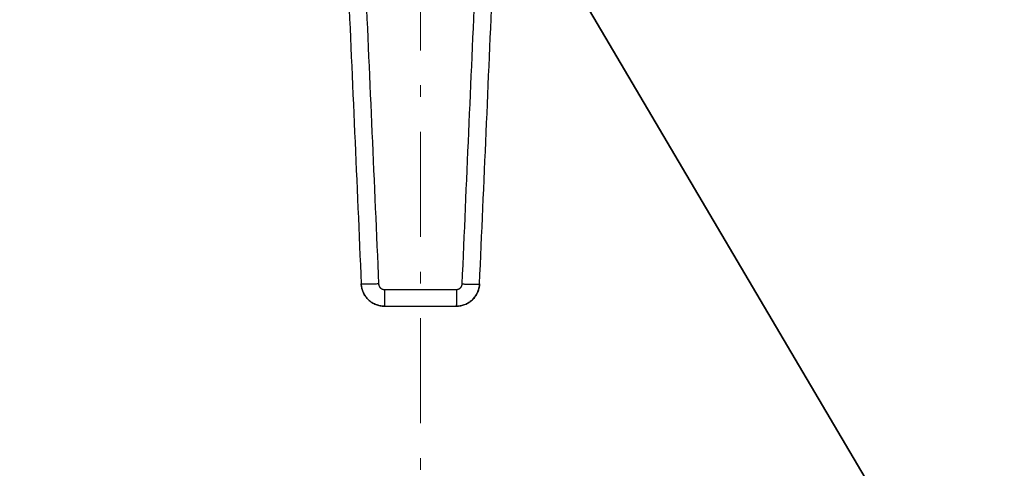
# Model space of a CAD drawing. Header units: millimetres. Extents: x 18 to 610, y -123 to 280.
# Tile 56 of 83: x 425 to 467, y -62 to -43. Entities that reach past the tile are written whole.
import ezdxf

# ---------------------------------------------------------------- set-up
doc = ezdxf.new("R2010")
doc.units = ezdxf.units.MM
doc.linetypes.add('CENTER', pattern=[8, 4.5, -1.5, 0.5, -1.5])
doc.linetypes.add('SOLID', pattern=[0])
doc.styles.add('Arial', font='Arial.ttf', dxfattribs={"height": 7})
doc.dimstyles.get("Standard").update_dxf_attribs({"dimtxt": 5, "dimasz": 5, "dimexe": 0.18, "dimexo": 0.0625, "dimgap": 0.09, "dimtad": 0, "dimtih": 1, "dimtoh": 1, "dimdec": 4, "dimzin": 0, "dimdsep": 46, "dimtxsty": 'Arial', "dimcen": 0.09, "dimadec": 0, "dimazin": 0, "dimtfac": 1, "dimtdec": 4, "dimtofl": 0, "dimtmove": 0, "dimatfit": 3, "dimfxl": 0, "dimtolj": 1, "dimtzin": 0, "dimarcsym": 0})

# ---------------------------------------------------------------- blocks, each defined once
blk = doc.blocks.new('*D3')
at = {"color": 0, "lineweight": -2}
for p, q in [((323.56, -56.067), (323.56, -107.481)), ((560.56, -56.067), (560.56, -107.481)), ((330.56, -105.521), (553.56, -105.521))]:
    blk.add_line(p, q, dxfattribs=at)
at = {"color": 0}
for points in [[(330.56, -104.355), (330.56, -106.688), (323.56, -105.521)], [(553.56, -106.688), (553.56, -104.355), (560.56, -105.521)]]:
    blk.add_solid(points, dxfattribs=at)
at = {"layer": 'Defpoints', "color": 0}
for p in [(323.56, -56.067), (560.56, -56.067), (560.56, -105.521)]:
    blk.add_point(p, dxfattribs=at)
at = {"color": 0, "lineweight": 9, "insert": (366.514, -98.448), "char_height": 7, "attachment_point": 5, "style": 'Arial'}
blk.add_mtext('\\A1;237.0', dxfattribs=at)
blk = doc.blocks.new('*D6')
at = {"color": 0, "lineweight": -2}
for p, q in [((475.144, -86.426), (389.107, 59.337)), ((408.976, 25.674), (471.585, -80.398))]:
    blk.add_line(p, q, dxfattribs=at)
at = {"color": 0}
blk.add_solid([(470.581, -80.991), (472.59, -79.805), (475.144, -86.426)], dxfattribs=at)
at = {"layer": 'Defpoints', "color": 0}
for p in [(408.976, 25.674), (475.144, -86.426)]:
    blk.add_point(p, dxfattribs=at)
at = {"color": 0, "lineweight": 9, "insert": (405.057, 46.609), "char_height": 7, "attachment_point": 5, "rotation": 300.5513, "style": 'Arial'}
blk.add_mtext('\\A1;Ø130.2', dxfattribs=at)
blk = doc.blocks.new('BlockOfCenters_5', base_point=(442.06, -30.376))
at = {"color": 6, "linetype": 'CENTER', "lineweight": 9}
blk.add_lwpolyline([(442.06, 48.104), (442.06, -108.856)], dxfattribs=at)
blk = doc.blocks.new('BlockOfViews_7')
at = {"linetype": 'SOLID', "lineweight": 30}
for centre, radius, start, end in [((442.06, -30.376, -7.773), 65.4, 48.54992, 318.36116), ((442.06, -30.376, 10.227), 65.086, 48.87291, 318.68174), ((442.06, -30.376, 10.227), 45.553, 184.4064, 339.4342), ((442.06, -30.376, 10.227), 45.519, 184.4099, 339.4181)]:
    blk.add_arc(centre, radius, start, end, dxfattribs=at)
for points, knots in [([(438.95, -41.416, 72.987), (439.045, -43.583, 72.895), (439.234, -47.918, 72.709), (439.424, -52.252, 72.521), (439.518, -54.42, 72.427)], [0, 0, 0, 0, 6.514585, 13.028925, 13.028925, 13.028925, 13.028925]), ([(439.693, -41.415, 73.736), (439.789, -43.583, 73.645), (439.98, -47.917, 73.458), (440.17, -52.252, 73.271), (440.265, -54.42, 73.176)], [0, 0, 0, 0, 6.514585, 13.028925, 13.028925, 13.028925, 13.028925]), ([(443.855, -54.42, 73.176), (443.95, -52.252, 73.271), (444.14, -47.917, 73.458), (444.331, -43.583, 73.645), (444.427, -41.415, 73.736)], [0, 0, 0, 0, 6.51434, 13.028925, 13.028925, 13.028925, 13.028925]), ([(444.602, -54.42, 72.427), (444.696, -52.252, 72.521), (444.886, -47.918, 72.709), (445.075, -43.583, 72.895), (445.169, -41.416, 72.987)], [0, 0, 0, 0, 6.51434, 13.028925, 13.028925, 13.028925, 13.028925]), ([(440.517, -55.376, 72.418), (440.49, -55.376, 72.418), (440.464, -55.375, 72.418), (440.41, -55.371, 72.418), (440.383, -55.367, 72.418), (440.33, -55.359, 72.418), (440.304, -55.353, 72.418), (440.252, -55.341, 72.418), (440.226, -55.333, 72.418), (440.175, -55.316, 72.418), (440.15, -55.307, 72.418), (440.101, -55.286, 72.418), (440.077, -55.274, 72.418), (440.029, -55.249, 72.419), (440.006, -55.236, 72.419), (439.96, -55.207, 72.419), (439.938, -55.192, 72.419), (439.895, -55.16, 72.419), (439.875, -55.143, 72.42), (439.834, -55.107, 72.42), (439.815, -55.089, 72.42), (439.778, -55.05, 72.421), (439.76, -55.03, 72.421), (439.726, -54.989, 72.421), (439.71, -54.967, 72.421), (439.68, -54.923, 72.422), (439.665, -54.9, 72.422), (439.638, -54.854, 72.423), (439.626, -54.83, 72.423), (439.603, -54.782, 72.423), (439.592, -54.758, 72.424), (439.573, -54.708, 72.424), (439.565, -54.682, 72.424), (439.55, -54.631, 72.425), (439.543, -54.605, 72.425), (439.532, -54.552, 72.426), (439.528, -54.526, 72.426), (439.522, -54.473, 72.427), (439.519, -54.446, 72.427), (439.518, -54.42, 72.427)], [0, 0, 0, 0, 0.080504, 0.080504, 0.161008, 0.161008, 0.241512, 0.241512, 0.322016, 0.322016, 0.40252, 0.40252, 0.483024, 0.483024, 0.563528, 0.563528, 0.644032, 0.644032, 0.724536, 0.724536, 0.805039, 0.805039, 0.885543, 0.885543, 0.966047, 0.966047, 1.046551, 1.046551, 1.127055, 1.127055, 1.207559, 1.207559, 1.288063, 1.288063, 1.368567, 1.368567, 1.449071, 1.449071, 1.529575, 1.529575, 1.529575, 1.529575]), ([(439.518, -54.42, 72.427), (439.521, -54.483, 72.427), (439.534, -54.578, 72.425), (439.57, -54.7, 72.424), (439.605, -54.789, 72.423), (439.648, -54.874, 72.422), (439.7, -54.955, 72.422), (439.759, -55.03, 72.421), (439.824, -55.099, 72.42), (439.897, -55.162, 72.419), (439.974, -55.218, 72.419), (440.057, -55.266, 72.418), (440.144, -55.305, 72.418), (440.234, -55.337, 72.418), (440.358, -55.367, 72.418), (440.454, -55.376, 72.417), (440.517, -55.376, 72.418)], [0, 0, 0, 0, 0.128935, 0.193358, 0.257756, 0.322129, 0.386482, 0.450816, 0.515132, 0.57944, 0.643736, 0.708021, 0.772299, 0.836571, 0.900838, 1.029368, 1.029368, 1.029368, 1.029368]), ([(440.265, -54.42, 73.176), (440.265, -54.426, 73.176), (440.266, -54.433, 73.176), (440.268, -54.446, 73.175), (440.269, -54.453, 73.175), (440.271, -54.466, 73.175), (440.273, -54.472, 73.174), (440.277, -54.485, 73.174), (440.279, -54.491, 73.173), (440.284, -54.504, 73.173), (440.286, -54.51, 73.173), (440.292, -54.522, 73.172), (440.295, -54.528, 73.172), (440.302, -54.54, 73.171), (440.306, -54.545, 73.171), (440.313, -54.556, 73.171), (440.317, -54.562, 73.17), (440.326, -54.572, 73.17), (440.33, -54.577, 73.17), (440.339, -54.587, 73.169), (440.344, -54.592, 73.169), (440.354, -54.6, 73.169), (440.359, -54.605, 73.169), (440.37, -54.613, 73.168), (440.376, -54.616, 73.168), (440.387, -54.624, 73.168), (440.393, -54.627, 73.168), (440.405, -54.633, 73.168), (440.411, -54.636, 73.168), (440.423, -54.641, 73.167), (440.43, -54.644, 73.167), (440.442, -54.648, 73.167), (440.449, -54.65, 73.167), (440.462, -54.653, 73.167), (440.468, -54.654, 73.167), (440.482, -54.657, 73.167), (440.488, -54.657, 73.167), (440.502, -54.658, 73.167), (440.508, -54.659, 73.167), (440.515, -54.659, 73.167)], [0, 0, 0, 0, 0.019912, 0.019912, 0.0398239, 0.0398239, 0.0597359, 0.0597359, 0.0796479, 0.0796479, 0.0995599, 0.0995599, 0.1194718, 0.1194718, 0.1393838, 0.1393838, 0.1592958, 0.1592958, 0.1792077, 0.1792077, 0.1991197, 0.1991197, 0.2190317, 0.2190317, 0.2389437, 0.2389437, 0.2588556, 0.2588556, 0.2787676, 0.2787676, 0.2986796, 0.2986796, 0.3185915, 0.3185915, 0.3385035, 0.3385035, 0.3584155, 0.3584155, 0.3783275, 0.3783275, 0.3783275, 0.3783275]), ([(440.265, -54.42, 73.176), (440.266, -54.436, 73.176), (440.269, -54.459, 73.175), (440.278, -54.49, 73.173), (440.287, -54.512, 73.173), (440.298, -54.533, 73.172), (440.31, -54.553, 73.171), (440.325, -54.572, 73.17), (440.342, -54.59, 73.169), (440.36, -54.605, 73.169), (440.379, -54.619, 73.168), (440.4, -54.631, 73.168), (440.422, -54.641, 73.167), (440.444, -54.649, 73.167), (440.475, -54.656, 73.167), (440.499, -54.659, 73.167), (440.515, -54.659, 73.167)], [0, 0, 0, 0, 0.128935, 0.193358, 0.257756, 0.322129, 0.386482, 0.450816, 0.515132, 0.57944, 0.643736, 0.708021, 0.772299, 0.836571, 0.900838, 1.029368, 1.029368, 1.029368, 1.029368]), ([(444.602, -54.42, 72.427), (444.6, -54.446, 72.427), (444.598, -54.473, 72.427), (444.592, -54.526, 72.426), (444.587, -54.552, 72.426), (444.576, -54.605, 72.425), (444.57, -54.631, 72.425), (444.555, -54.682, 72.424), (444.546, -54.708, 72.424), (444.527, -54.758, 72.424), (444.517, -54.782, 72.423), (444.494, -54.83, 72.423), (444.481, -54.854, 72.423), (444.454, -54.9, 72.422), (444.44, -54.923, 72.422), (444.41, -54.967, 72.421), (444.394, -54.989, 72.421), (444.36, -55.03, 72.421), (444.342, -55.05, 72.421), (444.305, -55.089, 72.42), (444.285, -55.107, 72.42), (444.245, -55.143, 72.42), (444.224, -55.16, 72.419), (444.181, -55.192, 72.419), (444.159, -55.207, 72.419), (444.114, -55.236, 72.419), (444.091, -55.249, 72.419), (444.043, -55.274, 72.418), (444.019, -55.286, 72.418), (443.97, -55.307, 72.418), (443.945, -55.316, 72.418), (443.894, -55.333, 72.418), (443.868, -55.341, 72.418), (443.816, -55.353, 72.418), (443.789, -55.359, 72.418), (443.736, -55.367, 72.418), (443.71, -55.371, 72.418), (443.656, -55.375, 72.418), (443.629, -55.376, 72.418), (443.603, -55.376, 72.418)], [0, 0, 0, 0, 0.080133, 0.080133, 0.160266, 0.160266, 0.240399, 0.240399, 0.320532, 0.320532, 0.400665, 0.400665, 0.480798, 0.480798, 0.560931, 0.560931, 0.641064, 0.641064, 0.721196, 0.721196, 0.801329, 0.801329, 0.881462, 0.881462, 0.961595, 0.961595, 1.041728, 1.041728, 1.121861, 1.121861, 1.201994, 1.201994, 1.282127, 1.282127, 1.36226, 1.36226, 1.442393, 1.442393, 1.522526, 1.522526, 1.522526, 1.522526]), ([(443.603, -55.376, 72.418), (443.666, -55.376, 72.417), (443.762, -55.367, 72.418), (443.886, -55.337, 72.418), (443.976, -55.305, 72.418), (444.063, -55.266, 72.418), (444.146, -55.218, 72.419), (444.223, -55.162, 72.419), (444.295, -55.099, 72.42), (444.361, -55.03, 72.421), (444.42, -54.955, 72.422), (444.471, -54.874, 72.422), (444.515, -54.789, 72.423), (444.55, -54.7, 72.424), (444.586, -54.578, 72.425), (444.599, -54.483, 72.427), (444.602, -54.42, 72.427)], [0, 0, 0, 0, 0.12853, 0.192797, 0.257069, 0.321347, 0.385632, 0.449928, 0.514236, 0.578552, 0.642886, 0.707239, 0.771612, 0.83601, 0.900433, 1.029368, 1.029368, 1.029368, 1.029368]), ([(443.605, -54.659, 73.167), (443.611, -54.659, 73.167), (443.618, -54.658, 73.167), (443.631, -54.657, 73.167), (443.638, -54.657, 73.167), (443.651, -54.654, 73.167), (443.658, -54.653, 73.167), (443.671, -54.65, 73.167), (443.677, -54.648, 73.167), (443.69, -54.644, 73.167), (443.696, -54.641, 73.167), (443.709, -54.636, 73.168), (443.715, -54.633, 73.168), (443.727, -54.627, 73.168), (443.733, -54.624, 73.168), (443.744, -54.616, 73.168), (443.75, -54.613, 73.168), (443.76, -54.605, 73.169), (443.766, -54.6, 73.169), (443.776, -54.592, 73.169), (443.78, -54.587, 73.169), (443.79, -54.577, 73.17), (443.794, -54.572, 73.17), (443.803, -54.562, 73.17), (443.807, -54.556, 73.171), (443.814, -54.545, 73.171), (443.818, -54.54, 73.171), (443.824, -54.528, 73.172), (443.828, -54.522, 73.172), (443.833, -54.51, 73.173), (443.836, -54.504, 73.173), (443.841, -54.491, 73.173), (443.843, -54.485, 73.174), (443.847, -54.472, 73.174), (443.848, -54.466, 73.175), (443.851, -54.453, 73.175), (443.852, -54.446, 73.175), (443.854, -54.433, 73.176), (443.855, -54.426, 73.176), (443.855, -54.42, 73.176)], [0, 0, 0, 0, 0.00152552, 0.00152552, 0.00305104, 0.00305104, 0.00457656, 0.00457656, 0.00610209, 0.00610209, 0.00762761, 0.00762761, 0.00915313, 0.00915313, 0.01067865, 0.01067865, 0.01220417, 0.01220417, 0.01372969, 0.01372969, 0.01525521, 0.01525521, 0.01678074, 0.01678074, 0.01830626, 0.01830626, 0.01983178, 0.01983178, 0.0213573, 0.0213573, 0.02288282, 0.02288282, 0.02440834, 0.02440834, 0.02593386, 0.02593386, 0.02745939, 0.02745939, 0.02898491, 0.02898491, 0.02898491, 0.02898491]), ([(443.605, -54.659, 73.167), (443.621, -54.659, 73.167), (443.645, -54.656, 73.167), (443.676, -54.649, 73.167), (443.698, -54.641, 73.167), (443.72, -54.631, 73.168), (443.741, -54.619, 73.168), (443.76, -54.605, 73.169), (443.778, -54.59, 73.169), (443.795, -54.572, 73.17), (443.809, -54.553, 73.171), (443.822, -54.533, 73.172), (443.833, -54.512, 73.173), (443.842, -54.49, 73.173), (443.851, -54.459, 73.175), (443.854, -54.436, 73.176), (443.855, -54.42, 73.176)], [0, 0, 0, 0, 0.12853, 0.192797, 0.257069, 0.321347, 0.385632, 0.449928, 0.514236, 0.578552, 0.642886, 0.707239, 0.771612, 0.83601, 0.900433, 1.029368, 1.029368, 1.029368, 1.029368]), ([(440.515, -54.659, 73.167), (440.569, -54.659, 73.167), (440.624, -54.659, 73.167), (440.732, -54.659, 73.167), (440.786, -54.659, 73.168), (440.895, -54.659, 73.168), (440.949, -54.659, 73.168), (441.057, -54.659, 73.168), (441.111, -54.659, 73.168), (441.22, -54.659, 73.168), (441.274, -54.659, 73.168), (441.382, -54.659, 73.169), (441.437, -54.659, 73.169), (441.545, -54.659, 73.169), (441.599, -54.659, 73.169), (441.708, -54.659, 73.169), (441.762, -54.659, 73.169), (441.87, -54.659, 73.169), (441.924, -54.659, 73.169), (442.033, -54.659, 73.169), (442.087, -54.659, 73.169), (442.195, -54.659, 73.169), (442.25, -54.659, 73.169), (442.358, -54.659, 73.169), (442.412, -54.659, 73.169), (442.521, -54.659, 73.169), (442.575, -54.659, 73.169), (442.683, -54.659, 73.169), (442.737, -54.659, 73.169), (442.846, -54.659, 73.168), (442.9, -54.659, 73.168), (443.008, -54.659, 73.168), (443.063, -54.659, 73.168), (443.171, -54.659, 73.168), (443.225, -54.659, 73.168), (443.334, -54.659, 73.168), (443.388, -54.659, 73.167), (443.496, -54.659, 73.167), (443.55, -54.659, 73.167), (443.605, -54.659, 73.167)], [0, 0, 0, 0, 0.0122874, 0.0122874, 0.0245748, 0.0245748, 0.0368623, 0.0368623, 0.0491497, 0.0491497, 0.0614371, 0.0614371, 0.0737245, 0.0737245, 0.0860119, 0.0860119, 0.0982994, 0.0982994, 0.1105868, 0.1105868, 0.1228742, 0.1228742, 0.1351616, 0.1351616, 0.147449, 0.147449, 0.1597365, 0.1597365, 0.1720239, 0.1720239, 0.1843113, 0.1843113, 0.1965987, 0.1965987, 0.2088861, 0.2088861, 0.2211735, 0.2211735, 0.233461, 0.233461, 0.233461, 0.233461])]:
    blk.add_open_spline(points, degree=3, knots=knots, dxfattribs=at)
for points, weights in [([(440.265, -54.42, 73.176), (439.52, -54.452, 73.173), (439.518, -54.42, 72.427)], [1, 0.708922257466, 1]), ([(440.265, -54.42, 73.176), (439.52, -54.452, 73.173), (439.518, -54.42, 72.427)], [1, 0.708922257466, 1]), ([(443.855, -54.42, 73.176), (444.6, -54.452, 73.173), (444.602, -54.42, 72.427)], [1, 0.708922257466, 1]), ([(443.855, -54.42, 73.176), (444.6, -54.452, 73.173), (444.602, -54.42, 72.427)], [1, 0.708922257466, 1]), ([(440.515, -54.659, 73.167), (440.515, -55.376, 73.136), (440.517, -55.376, 72.418)], [1, 0.722333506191, 1]), ([(440.515, -54.659, 73.167), (440.515, -55.376, 73.136), (440.517, -55.376, 72.418)], [1, 0.722333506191, 1]), ([(443.605, -54.659, 73.167), (443.605, -55.376, 73.136), (443.603, -55.376, 72.418)], [1, 0.722333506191, 1]), ([(443.605, -54.659, 73.167), (443.605, -55.376, 73.136), (443.603, -55.376, 72.418)], [1, 0.722333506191, 1])]:
    blk.add_rational_spline(points, weights, degree=2, dxfattribs=at)
for points in [[(440.515, -54.659, 73.167), (442.06, -54.659, 73.171), (443.605, -54.659, 73.167)], [(440.517, -55.376, 72.418), (442.06, -55.376, 72.422), (443.603, -55.376, 72.418)]]:
    blk.add_open_spline(points, degree=2, dxfattribs=at)
blk.add_blockref('BlockOfCenters_5', (442.06, -30.376))

msp = doc.modelspace()

# ---------------------------------------------------------------- block references
msp.add_blockref('BlockOfViews_7', (0, 0))

# ---------------------------------------------------------------- dimensions: what is measured, and where the dimension line sits
at = {"lineweight": 9}
dim = msp.add_diameter_dim_2p(p1=(408.976, 25.674), p2=(475.144, -86.426), dimstyle='Standard', override={"dimtxt": 7, "dimasz": 7, "dimexe": 1.96, "dimexo": 0, "dimgap": 3.5, "dimtad": 1, "dimtih": 0, "dimtoh": 0, "dimdec": 1, "dimlfac": 1, "dimpost": '״<>', "dimse1": 0, "dimse2": 0, "dimtofl": 1}, dxfattribs=at)
dim.commit()
dim.dimension.update_dxf_attribs({"geometry": '*D6', "text_midpoint": (398.799, 42.916), "dimtype": 163})
dim = msp.add_linear_dim(base=(560.56, -105.521), p1=(323.56, -56.067), p2=(560.56, -56.067), dimstyle='Standard', override={"dimtxt": 7, "dimasz": 7, "dimexe": 1.96, "dimexo": 0, "dimgap": 3.5, "dimtad": 1, "dimtih": 0, "dimtoh": 1, "dimdec": 1, "dimlfac": 1, "dimpost": '<>', "dimsah": 1, "dimse1": 0, "dimse2": 0, "dimtix": 1}, dxfattribs=at)
dim.commit()
dim.dimension.update_dxf_attribs({"geometry": '*D3', "text_midpoint": (366.514, -105.521), "dimtype": 160})

doc.saveas('drawing.dxf')
